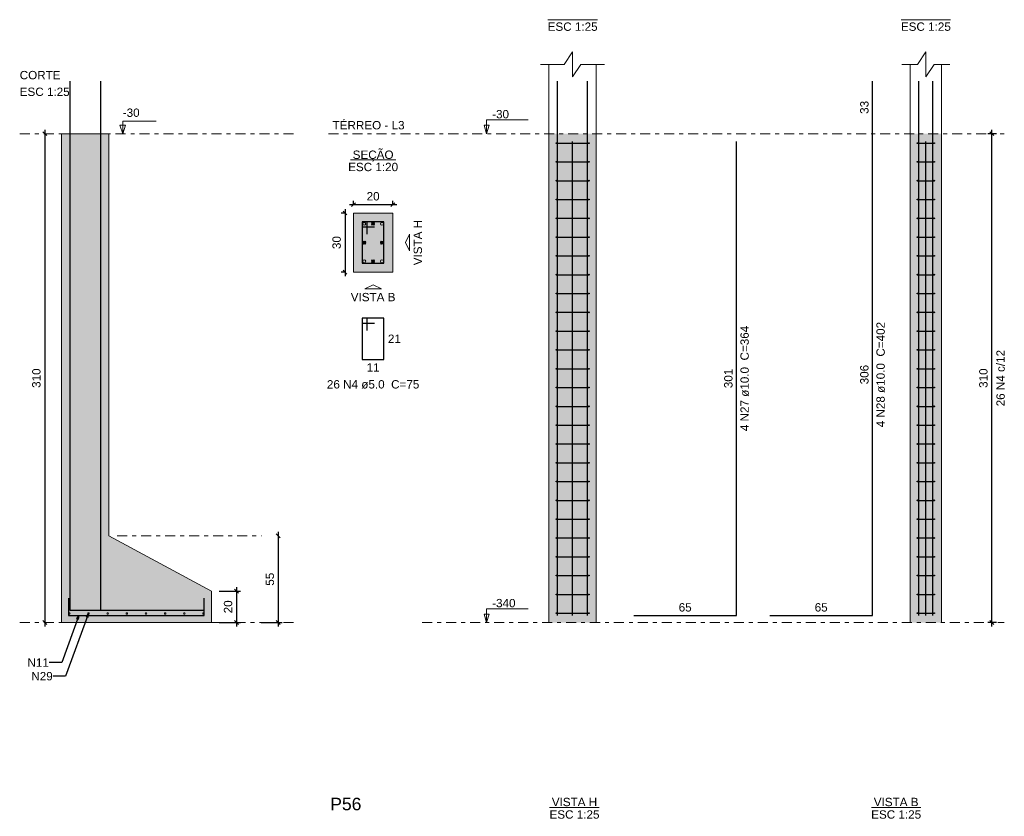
# Model space of a CAD drawing. Header units: millimetres. Extents: x 0 to 119, y 0 to 84.
# Tile 9 of 16: x 45 to 70, y 43 to 63. Entities that reach past the tile are written whole.
import ezdxf

# ---------------------------------------------------------------- set-up
doc = ezdxf.new("R2010")
doc.units = ezdxf.units.MM
doc.header["$MEASUREMENT"] = 0
doc.linetypes.add('DASHDOT', pattern=[2.54, 1.27, -0.635, 0, -0.635])
doc.linetypes.add('NULL', pattern=[0])
doc.layers.get('0').update_dxf_attribs({"lineweight": 18})
for name, color, linetype, lineweight in [('Descrição da armadura', 7, 'Continuous', 0), ('DT-Armadura', 2, 'Continuous', 30), ('DT-Barras na forma', 2, 'Continuous', 30), ('DT-Barras no corte', 5, 'Continuous', 5), ('DT-Barras rebatidas', 2, 'Continuous', 30), ('DT-Cotas', 9, 'Continuous', 5), ('DT-Estribos na forma', 2, 'Continuous', 30), ('DT-Forma', 5, 'Continuous', 5), ('DT-Hachura sapatas em corte', 43, 'Continuous', 5), ('DT-Hachura seção pilares', 254, 'Continuous', 5), ('DT-Hachura vista pilares', 254, 'Continuous', 5), ('DT-Pontilhado', 9, 'DASHDOT', 5), ('DT-Textos', 7, 'Continuous', 5), ('DT-Título', 3, 'Continuous', 20), ('Textos armaduras', 7, 'Continuous', 0)]:
    doc.layers.add(name, color=color, linetype=linetype, lineweight=lineweight)
doc.styles.add('Arial', font='txt')
doc.dimstyles.get("Standard").update_dxf_attribs({"dimtxt": 0.18, "dimasz": 0.18, "dimexe": 0.18, "dimexo": 0.0625, "dimgap": 0.09, "dimtad": 0, "dimtih": 1, "dimtoh": 1, "dimdec": 4, "dimzin": 0, "dimdsep": 46, "dimtxsty": 'Standard', "dimcen": 0.09, "dimadec": 0, "dimazin": 0, "dimtfac": 1, "dimtdec": 4, "dimtofl": 0, "dimtmove": 0, "dimatfit": 3, "dimfxl": 1, "dimtolj": 1, "dimtzin": 0, "dimarcsym": 0})
doc.dimstyles.new('UM_20.000000', dxfattribs={"dimtxt": 0.18, "dimasz": 0.1, "dimexe": 0.1, "dimexo": 0.2, "dimgap": 0, "dimtad": 1, "dimtih": 1, "dimtoh": 1, "dimdec": 1, "dimlfac": 20, "dimzin": 0, "dimdsep": 46, "dimtxsty": 'Standard', "dimcen": 0.09, "dimdle": 0.1, "dimadec": 1, "dimazin": 2, "dimtfac": 1, "dimtdec": 4, "dimtofl": 0, "dimtmove": 0, "dimatfit": 3, "dimfxl": 1, "dimtolj": 1, "dimarcsym": 0})
doc.dimstyles.new('UM_25.000000', dxfattribs={"dimtxt": 0.18, "dimasz": 0.1, "dimexe": 0.1, "dimexo": 0.2, "dimgap": 0, "dimtad": 1, "dimtih": 1, "dimtoh": 1, "dimdec": 1, "dimlfac": 25, "dimzin": 0, "dimdsep": 46, "dimtxsty": 'Standard', "dimcen": 0.09, "dimdle": 0.1, "dimadec": 1, "dimazin": 2, "dimtfac": 1, "dimtdec": 4, "dimtofl": 0, "dimtmove": 0, "dimatfit": 3, "dimfxl": 1, "dimtolj": 1, "dimarcsym": 0})

# ---------------------------------------------------------------- blocks, each defined once
blk = doc.blocks.new('_Oblique')
at = {"color": 0, "linetype": 'ByBlock', "lineweight": -2}
blk.add_line((-0.5, -0.5), (0.5, 0.5), dxfattribs=at)
blk = doc.blocks.new('*D49')
at = {"layer": 'Defpoints', "color": 0}
for p in [(53.684845, 58.348601), (53.473045, 56.848601), (53.684845, 56.848601)]:
    blk.add_point(p, dxfattribs=at)
at = {"layer": 'DT-Cotas', "color": 0, "lineweight": -2}
for p, q in [((53.473045, 58.448601), (53.473045, 56.748601)), ((53.484845, 58.348601), (53.373045, 58.348601)), ((53.484845, 56.848601), (53.373045, 56.848601))]:
    blk.add_line(p, q, dxfattribs=at)
at = {"layer": 'DT-Cotas', "color": 0, "lineweight": -2, "xscale": 0.1, "yscale": 0.1, "zscale": 0.1}
for p, rotation in [((53.473045, 58.348601), 90), ((53.473045, 56.848601), 270)]:
    blk.add_blockref('_Oblique', p, dxfattribs=dict(at, rotation=rotation))
at = {"layer": 'DT-Cotas', "color": 7, "insert": (53.261245, 57.598601), "char_height": 0.2118, "attachment_point": 5, "rotation": 90, "style": 'Arial'}
blk.add_mtext('\\A1;30', dxfattribs=at)
blk = doc.blocks.new('*D50')
at = {"layer": 'Defpoints', "color": 0}
for p in [(54.684845, 58.560401), (53.684845, 58.348601), (54.684845, 58.348601)]:
    blk.add_point(p, dxfattribs=at)
at = {"layer": 'DT-Cotas', "color": 0, "lineweight": -2}
for p, q in [((53.684845, 58.548601), (53.684845, 58.660401)), ((54.684845, 58.548601), (54.684845, 58.660401)), ((53.584845, 58.560401), (54.784845, 58.560401))]:
    blk.add_line(p, q, dxfattribs=at)
at = {"layer": 'DT-Cotas', "color": 0, "lineweight": -2, "xscale": 0.1, "yscale": 0.1, "zscale": 0.1, "rotation": 180}
blk.add_blockref('_Oblique', (53.684845, 58.560401), dxfattribs=at)
at = {"layer": 'DT-Cotas', "color": 0, "lineweight": -2, "xscale": 0.1, "yscale": 0.1, "zscale": 0.1}
blk.add_blockref('_Oblique', (54.684845, 58.560401), dxfattribs=at)
at = {"layer": 'DT-Cotas', "color": 7, "insert": (54.184845, 58.772201), "char_height": 0.2118, "attachment_point": 5, "rotation": 0.0057296, "style": 'Arial'}
blk.add_mtext('\\A1;20', dxfattribs=at)
blk = doc.blocks.new('*D51')
at = {"layer": 'Defpoints', "color": 0}
for p in [(69.866056, 60.360701), (70.183756, 60.360701), (70.183756, 47.960701)]:
    blk.add_point(p, dxfattribs=at)
at = {"layer": 'DT-Cotas', "color": 0, "lineweight": -2}
for p, q in [((69.866056, 47.860701), (69.866056, 60.460701)), ((69.983756, 60.360701), (69.766056, 60.360701)), ((69.983756, 47.960701), (69.766056, 47.960701))]:
    blk.add_line(p, q, dxfattribs=at)
at = {"layer": 'DT-Cotas', "color": 0, "lineweight": -2, "xscale": 0.1, "yscale": 0.1, "zscale": 0.1}
for p, rotation in [((69.866056, 60.360701), 90), ((69.866056, 47.960701), 270)]:
    blk.add_blockref('_Oblique', p, dxfattribs=dict(at, rotation=rotation))
at = {"layer": 'DT-Cotas', "color": 7, "insert": (69.654256, 54.160701), "char_height": 0.2118, "attachment_point": 5, "rotation": 90, "style": 'Arial'}
blk.add_mtext('\\A1;310', dxfattribs=at)
blk = doc.blocks.new('*D56')
at = {"layer": 'Defpoints', "color": 0}
for p in [(45.862358, 60.360701), (45.862358, 47.960701), (45.862358, 47.960701)]:
    blk.add_point(p, dxfattribs=at)
at = {"layer": 'DT-Cotas', "color": 0, "lineweight": -2}
blk.add_line((45.862358, 60.460701), (45.862358, 47.860701), dxfattribs=at)
at = {"layer": 'DT-Cotas', "color": 0, "lineweight": -2, "xscale": 0.1, "yscale": 0.1, "zscale": 0.1}
for p, rotation in [((45.862358, 60.360701), 90), ((45.862358, 47.960701), 270)]:
    blk.add_blockref('_Oblique', p, dxfattribs=dict(at, rotation=rotation))
at = {"layer": 'DT-Cotas', "color": 7, "insert": (45.650558, 54.160701), "char_height": 0.2118, "attachment_point": 5, "rotation": 90, "style": 'Arial'}
blk.add_mtext('\\A1;310', dxfattribs=at)
blk = doc.blocks.new('*D57')
at = {"layer": 'Defpoints', "color": 0}
for p in [(50.085958, 48.760701), (50.085958, 47.960701), (50.721358, 47.960701)]:
    blk.add_point(p, dxfattribs=at)
at = {"layer": 'DT-Cotas', "color": 0, "lineweight": -2}
for p, q in [((50.285958, 48.760701), (50.821358, 48.760701)), ((50.721358, 48.860701), (50.721358, 47.860701)), ((50.285958, 47.960701), (50.821358, 47.960701))]:
    blk.add_line(p, q, dxfattribs=at)
at = {"layer": 'DT-Cotas', "color": 0, "lineweight": -2, "xscale": 0.1, "yscale": 0.1, "zscale": 0.1}
for p, rotation in [((50.721358, 48.760701), 90), ((50.721358, 47.960701), 270)]:
    blk.add_blockref('_Oblique', p, dxfattribs=dict(at, rotation=rotation))
at = {"layer": 'DT-Cotas', "color": 7, "insert": (50.509558, 48.360701), "char_height": 0.2118, "attachment_point": 5, "rotation": 90, "style": 'Arial'}
blk.add_mtext('\\A1;20', dxfattribs=at)
blk = doc.blocks.new('*D58')
at = {"layer": 'Defpoints', "color": 0}
for p in [(51.780358, 50.160701), (51.144958, 47.960701), (51.780358, 47.960701)]:
    blk.add_point(p, dxfattribs=at)
at = {"layer": 'DT-Cotas', "color": 0, "lineweight": -2}
for p, q in [((51.780358, 50.260701), (51.780358, 47.860701)), ((51.344958, 47.960701), (51.880358, 47.960701))]:
    blk.add_line(p, q, dxfattribs=at)
at = {"layer": 'DT-Cotas', "color": 0, "lineweight": -2, "xscale": 0.1, "yscale": 0.1, "zscale": 0.1}
for p, rotation in [((51.780358, 50.160701), 89.99999999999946), ((51.780358, 47.960701), 269.9999999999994)]:
    blk.add_blockref('_Oblique', p, dxfattribs=dict(at, rotation=rotation))
at = {"layer": 'DT-Cotas', "color": 7, "insert": (51.568558, 49.060701), "char_height": 0.2118, "attachment_point": 5, "rotation": 90, "style": 'Arial'}
blk.add_mtext('\\A1;55', dxfattribs=at)

msp = doc.modelspace()

# ---------------------------------------------------------------- hatches: boundary and pattern name
at = {"layer": 'DT-Hachura sapatas em corte', "linetype": 'Continuous'}
msp.add_hatch(color=43, dxfattribs=at).paths.add_polyline_path([(46.286, 50.1607), (46.286, 50.1607), (46.286, 48.7607), (46.286, 47.9607), (50.086, 47.9607), (50.086, 48.7607), (47.486, 50.1607), (47.486, 50.1607), (47.486, 60.3607), (46.286, 60.3607), (46.286, 50.1607)])
at = {"layer": 'DT-Hachura seção pilares', "linetype": 'Continuous'}
msp.add_hatch(color=254, dxfattribs=at).paths.add_polyline_path([(53.6848, 56.8486), (53.6848, 56.8486), (54.6848, 56.8486), (54.6848, 58.3486), (53.6848, 58.3486), (53.6848, 56.8486)])
at = {"layer": 'DT-Hachura vista pilares', "linetype": 'Continuous'}
for points in [[(58.6419, 47.9607), (58.6419, 60.3607), (59.8419, 60.3607), (59.8419, 47.9607), (58.6419, 47.9607)], [(67.7953, 47.9607), (67.7953, 60.3607), (68.5953, 60.3607), (68.5953, 47.9607), (67.7953, 47.9607)]]:
    msp.add_hatch(color=254, dxfattribs=at).paths.add_polyline_path(points)

# ---------------------------------------------------------------- linework, layer by layer
at = {"layer": 'DT-Armadura'}
for points in [[(46.496, 61.695), (46.496, 48.2757), (49.096, 48.2757)], [(47.276, 61.695), (47.276, 48.2757), (49.876, 48.2757)], [(46.466, 48.5807), (46.466, 48.1407), (49.906, 48.1407), (49.906, 48.5807)]]:
    msp.add_lwpolyline(points, dxfattribs=at)
at = {"layer": 'DT-Barras na forma'}
for points in [[(58.8619, 48.1407), (58.8619, 60.3607), (58.8619, 61.695)], [(59.6219, 48.1407), (59.6219, 60.3607), (59.6219, 61.695)], [(68.0153, 48.1407), (68.0153, 60.3607), (68.0153, 61.695)], [(68.3753, 48.1407), (68.3753, 60.3607), (68.3753, 61.695)], [(59.2419, 48.1407), (59.2419, 60.1647)], [(68.1953, 48.1407), (68.1953, 60.1647)], [(54.0348, 57.8111), (54.0348, 58.1236), (53.9098, 58.1236), (53.9098, 57.0736), (54.4598, 57.0736), (54.4598, 58.1236), (53.9098, 58.1236), (53.9098, 57.9986), (54.2223, 57.9986)]]:
    msp.add_lwpolyline(points, dxfattribs=at)
at = {"layer": 'DT-Barras no corte'}
for p, q in [((54.1473, 58.0361), (54.2223, 58.1111)), ((54.1473, 58.1111), (54.2223, 58.0361)), ((53.9223, 57.5611), (53.9973, 57.6361)), ((53.9223, 57.6361), (53.9973, 57.5611)), ((54.3723, 57.5611), (54.4473, 57.6361)), ((54.3723, 57.6361), (54.4473, 57.5611)), ((54.1473, 57.0861), (54.2223, 57.1611)), ((54.1473, 57.1611), (54.2223, 57.0861))]:
    msp.add_line(p, q, dxfattribs=at)
for centre, radius in [((53.9598, 58.0736), 0.0375), ((54.1848, 58.0736), 0.0375), ((54.4098, 58.0736), 0.0375), ((53.9598, 57.5986), 0.0375), ((54.4098, 57.5986), 0.0375), ((53.9598, 57.1236), 0.0375), ((54.1848, 57.1236), 0.0375), ((54.4098, 57.1236), 0.0375), ((46.486, 48.1927), 0.02), ((46.9717, 48.1927), 0.02), ((47.4574, 48.1927), 0.02), ((47.9431, 48.1927), 0.02), ((48.4288, 48.1927), 0.02), ((48.9145, 48.1927), 0.02), ((49.4002, 48.1927), 0.02), ((49.886, 48.1927), 0.02)]:
    msp.add_circle(centre, radius, dxfattribs=at)
at = {"layer": 'DT-Barras rebatidas'}
for points in [[(64.2422, 48.1407), (66.8422, 48.1407), (66.8422, 60.3607), (66.8422, 61.695)], [(60.795, 48.1407), (63.395, 48.1407), (63.395, 60.1647)], [(54.0348, 55.3712), (54.0348, 55.6837), (53.9098, 55.6837), (53.9098, 54.6337), (54.4598, 54.6337), (54.4598, 55.6837), (53.9098, 55.6837), (53.9098, 55.5587), (54.2223, 55.5587)]]:
    msp.add_lwpolyline(points, dxfattribs=at)
at = {"layer": 'DT-Estribos na forma'}
for p, q in [((58.8319, 60.1222), (59.6519, 60.1222)), ((67.9853, 60.1222), (68.4053, 60.1222)), ((58.8319, 59.6453), (59.6519, 59.6453)), ((67.9853, 59.6453), (68.4053, 59.6453)), ((58.8319, 59.1684), (59.6519, 59.1684)), ((67.9853, 59.1684), (68.4053, 59.1684)), ((58.8319, 58.6915), (59.6519, 58.6915)), ((67.9853, 58.6915), (68.4053, 58.6915)), ((58.8319, 58.2145), (59.6519, 58.2145)), ((67.9853, 58.2145), (68.4053, 58.2145)), ((58.8319, 57.7376), (59.6519, 57.7376)), ((67.9853, 57.7376), (68.4053, 57.7376)), ((58.8319, 57.2607), (59.6519, 57.2607)), ((67.9853, 57.2607), (68.4053, 57.2607)), ((58.8319, 56.7838), (59.6519, 56.7838)), ((67.9853, 56.7838), (68.4053, 56.7838)), ((58.8319, 56.3069), (59.6519, 56.3069)), ((67.9853, 56.3069), (68.4053, 56.3069)), ((58.8319, 55.8299), (59.6519, 55.8299)), ((67.9853, 55.8299), (68.4053, 55.8299)), ((58.8319, 55.353), (59.6519, 55.353)), ((67.9853, 55.353), (68.4053, 55.353)), ((58.8319, 54.8761), (59.6519, 54.8761)), ((67.9853, 54.8761), (68.4053, 54.8761)), ((58.8319, 54.3992), (59.6519, 54.3992)), ((67.9853, 54.3992), (68.4053, 54.3992)), ((58.8319, 53.9222), (59.6519, 53.9222)), ((67.9853, 53.9222), (68.4053, 53.9222)), ((58.8319, 53.4453), (59.6519, 53.4453)), ((67.9853, 53.4453), (68.4053, 53.4453)), ((58.8319, 52.9684), (59.6519, 52.9684)), ((67.9853, 52.9684), (68.4053, 52.9684)), ((58.8319, 52.4915), (59.6519, 52.4915)), ((67.9853, 52.4915), (68.4053, 52.4915)), ((58.8319, 52.0145), (59.6519, 52.0145)), ((67.9853, 52.0145), (68.4053, 52.0145)), ((58.8319, 51.5376), (59.6519, 51.5376)), ((67.9853, 51.5376), (68.4053, 51.5376)), ((58.8319, 51.0607), (59.6519, 51.0607)), ((67.9853, 51.0607), (68.4053, 51.0607)), ((58.8319, 50.5838), (59.6519, 50.5838)), ((67.9853, 50.5838), (68.4053, 50.5838)), ((58.8319, 50.1069), (59.6519, 50.1069)), ((67.9853, 50.1069), (68.4053, 50.1069)), ((58.8319, 49.6299), (59.6519, 49.6299)), ((67.9853, 49.6299), (68.4053, 49.6299)), ((58.8319, 49.153), (59.6519, 49.153)), ((67.9853, 49.153), (68.4053, 49.153)), ((58.8319, 48.6761), (59.6519, 48.6761)), ((67.9853, 48.6761), (68.4053, 48.6761)), ((58.8319, 48.1992), (59.6519, 48.1992)), ((67.9853, 48.1992), (68.4053, 48.1992))]:
    msp.add_line(p, q, dxfattribs=at)
for centre in [(58.8319, 60.1222), (59.6519, 60.1222), (67.9853, 60.1222), (68.4053, 60.1222), (58.8319, 59.6453), (59.6519, 59.6453), (67.9853, 59.6453), (68.4053, 59.6453), (58.8319, 59.1684), (59.6519, 59.1684), (67.9853, 59.1684), (68.4053, 59.1684), (58.8319, 58.6915), (59.6519, 58.6915), (67.9853, 58.6915), (68.4053, 58.6915), (58.8319, 58.2145), (59.6519, 58.2145), (67.9853, 58.2145), (68.4053, 58.2145), (58.8319, 57.7376), (59.6519, 57.7376), (67.9853, 57.7376), (68.4053, 57.7376), (58.8319, 57.2607), (59.6519, 57.2607), (67.9853, 57.2607), (68.4053, 57.2607), (58.8319, 56.7838), (59.6519, 56.7838), (67.9853, 56.7838), (68.4053, 56.7838), (58.8319, 56.3069), (59.6519, 56.3069), (67.9853, 56.3069), (68.4053, 56.3069), (58.8319, 55.8299), (59.6519, 55.8299), (67.9853, 55.8299), (68.4053, 55.8299), (58.8319, 55.353), (59.6519, 55.353), (67.9853, 55.353), (68.4053, 55.353), (58.8319, 54.8761), (59.6519, 54.8761), (67.9853, 54.8761), (68.4053, 54.8761), (58.8319, 54.3992), (59.6519, 54.3992), (67.9853, 54.3992), (68.4053, 54.3992), (58.8319, 53.9222), (59.6519, 53.9222), (67.9853, 53.9222), (68.4053, 53.9222), (58.8319, 53.4453), (59.6519, 53.4453), (67.9853, 53.4453), (68.4053, 53.4453), (58.8319, 52.9684), (59.6519, 52.9684), (67.9853, 52.9684), (68.4053, 52.9684), (58.8319, 52.4915), (59.6519, 52.4915), (67.9853, 52.4915), (68.4053, 52.4915), (58.8319, 52.0145), (59.6519, 52.0145), (67.9853, 52.0145), (68.4053, 52.0145), (58.8319, 51.5376), (59.6519, 51.5376), (67.9853, 51.5376), (68.4053, 51.5376), (58.8319, 51.0607), (59.6519, 51.0607), (67.9853, 51.0607), (68.4053, 51.0607), (58.8319, 50.5838), (59.6519, 50.5838), (67.9853, 50.5838), (68.4053, 50.5838), (58.8319, 50.1069), (59.6519, 50.1069), (67.9853, 50.1069), (68.4053, 50.1069), (58.8319, 49.6299), (59.6519, 49.6299), (67.9853, 49.6299), (68.4053, 49.6299), (58.8319, 49.153), (59.6519, 49.153), (67.9853, 49.153), (68.4053, 49.153), (58.8319, 48.6761), (59.6519, 48.6761), (67.9853, 48.6761), (68.4053, 48.6761), (58.8319, 48.1992), (59.6519, 48.1992), (67.9853, 48.1992), (68.4053, 48.1992)]:
    msp.add_circle(centre, 0.01, dxfattribs=at)
at = {"layer": 'DT-Forma'}
for p, q in [((58.6419, 60.3607), (58.6419, 62.1186)), ((59.8419, 60.3607), (59.8419, 62.1186)), ((67.7953, 60.3607), (67.7953, 62.1186)), ((68.5953, 60.3607), (68.5953, 62.1186)), ((58.6419, 47.9607), (58.6419, 60.3607)), ((59.8419, 47.9607), (59.8419, 60.3607)), ((67.7953, 47.9607), (67.7953, 60.3607)), ((68.5953, 47.9607), (68.5953, 60.3607))]:
    msp.add_line(p, q, dxfattribs=at)
for points in [[(58.4301, 62.1186), (59.0301, 62.1186), (59.2419, 62.4363), (59.2419, 61.8009), (59.4537, 62.1186), (60.0537, 62.1186)], [(67.5835, 62.1186), (67.9835, 62.1186), (68.1953, 62.4363), (68.1953, 61.8009), (68.4071, 62.1186), (68.8071, 62.1186)]]:
    msp.add_lwpolyline(points, dxfattribs=at)
for points in [[(46.286, 50.1607), (46.286, 50.1607), (46.286, 48.7607), (46.286, 47.9607), (50.086, 47.9607), (50.086, 48.7607), (47.486, 50.1607), (47.486, 50.1607), (47.486, 60.3607), (46.286, 60.3607), (46.286, 50.1607)], [(53.6848, 56.8486), (54.6848, 56.8486), (54.6848, 58.3486), (53.6848, 58.3486), (53.6848, 56.8486)]]:
    msp.add_lwpolyline(points, close=True, dxfattribs=at)
at = {"layer": 'DT-Pontilhado', "ltscale": 0.2}
for p, q in [((45.227, 60.3607), (52.204, 60.3607)), ((53.0512, 60.3607), (70.1838, 60.3607)), ((47.6978, 50.1607), (51.3568, 50.1607)), ((45.227, 47.9607), (52.204, 47.9607)), ((55.4261, 47.9607), (70.1838, 47.9607))]:
    msp.add_line(p, q, dxfattribs=at)
at = {"layer": 'DT-Textos'}
for p, q in [((58.612, 63.2517), (59.8717, 63.2517)), ((67.5736, 63.2517), (68.8169, 63.2517)), ((53.6126, 59.6935), (54.7571, 59.6935)), ((58.6592, 43.271), (59.9189, 43.271)), ((66.8208, 43.271), (68.0641, 43.271))]:
    msp.add_line(p, q, dxfattribs=at)
for points in [[(47.839, 60.3607), (47.839, 60.6784), (48.6862, 60.6784)], [(57.0624, 60.3607), (57.1259, 60.5725), (56.9988, 60.5725), (57.0624, 60.3607), (57.0624, 60.7107), (58.1124, 60.7107)], [(57.0624, 47.9607), (57.1259, 48.1725), (56.9988, 48.1725), (57.0624, 47.9607), (57.0624, 48.3107), (58.1124, 48.3107)]]:
    msp.add_lwpolyline(points, dxfattribs=at)
for points in [[(47.9096, 60.5725), (47.839, 60.3607), (47.7684, 60.5725), (47.9096, 60.5725)], [(55.1084, 57.5986), (55.1084, 57.3868), (55.0025, 57.5986), (55.1084, 57.8104), (55.1084, 57.5986)], [(54.1848, 56.425), (53.973, 56.425), (54.1848, 56.5309), (54.3966, 56.425), (54.1848, 56.425)]]:
    msp.add_lwpolyline(points, close=True, dxfattribs=at)

# ---------------------------------------------------------------- texts
at = {"layer": 'Descrição da armadura', "linetype": 'NULL', "char_height": 0.2118, "attachment_point": 8, "rotation": 90.00021, "line_spacing_factor": 0.9, "style": 'Arial'}
for s, insert, width in [('4 N28 ø10.0  C=402', (67.1594, 54.2503), 5.239541), ('4 N27 ø10.0  C=364', (63.7124, 54.1523), 5.239541), ('26 N4 c/12', (70.1977, 54.1607), 2.845127)]:
    msp.add_mtext(s, dxfattribs=dict(at, insert=insert, width=width))
at = {"layer": 'Descrição da armadura', "linetype": 'NULL', "char_height": 0.2118, "line_spacing_factor": 0.9, "style": 'Arial'}
for s, insert, width, attachment_point in [('26 N4 ø5.0  C=75', (54.1853, 53.8922), 4.594404, 8), ('N11', (45.9665, 46.9465), 1.103994, 6), ('N29', (46.0645, 46.6005), 1.103994, 6)]:
    msp.add_mtext(s, dxfattribs=dict(at, insert=insert, width=width, attachment_point=attachment_point))
at = {"layer": 'DT-Textos', "linetype": 'NULL', "char_height": 0.2118, "line_spacing_factor": 0.798, "style": 'Arial'}
for s, insert, width, attachment_point in [('ESC 1:25', (59.2423, 62.9662), 2.482559, 8), ('ESC 1:25', (68.1953, 62.9662), 2.482559, 8), ('CORTE', (45.2273, 61.7372), 2.03, 7), ('ESC 1:25', (45.2273, 61.3142), 2.482559, 7), ('-30', (47.8393, 60.7842), 0.838281, 7), ('-30', (57.2023, 60.7462), 0.838281, 7), ('TÉRREO - L3', (53.1573, 60.4662), 3.577422, 7), ('SEÇÃO', (54.1853, 59.6553), 2.030566, 8), ('ESC 1:20', (54.1853, 59.4072), 2.482559, 8), ('VISTA B', (54.1853, 56.1072), 2.223994, 8), ('-340', (57.2023, 48.3462), 1.16085, 7), ('VISTA H', (59.2895, 43.3025), 2.255996, 8), ('VISTA B', (67.4425, 43.3025), 2.223994, 8), ('ESC 1:25', (59.2895, 42.9855), 2.482559, 8), ('ESC 1:25', (67.4425, 42.9855), 2.482559, 8)]:
    msp.add_mtext(s, dxfattribs=dict(at, insert=insert, width=width, attachment_point=attachment_point))
at = {"layer": 'DT-Textos', "linetype": 'NULL', "insert": (55.4264, 57.5983), "char_height": 0.2118, "width": 2.255996, "attachment_point": 8, "rotation": 90.00021, "line_spacing_factor": 0.798, "style": 'Arial'}
msp.add_mtext('VISTA H', dxfattribs=at)
at = {"layer": 'DT-Título', "linetype": 'NULL', "insert": (53.0985, 43.1964), "char_height": 0.3177, "width": 1.565781, "attachment_point": 7, "line_spacing_factor": 0.798, "style": 'Arial'}
msp.add_mtext('P56', dxfattribs=at)
at = {"layer": 'Textos armaduras', "linetype": 'NULL', "char_height": 0.2118, "attachment_point": 8, "rotation": 90.00021, "line_spacing_factor": 0.9, "style": 'Arial'}
for s, insert, width in [('33', (66.7449, 61.0278), 1.045137), ('306', (66.7449, 54.2507), 1.367705), ('301', (63.2977, 54.1527), 1.367705)]:
    msp.add_mtext(s, dxfattribs=dict(at, insert=insert, width=width))
at = {"layer": 'Textos armaduras', "linetype": 'NULL', "char_height": 0.2118, "width": 1.045137, "line_spacing_factor": 0.9, "style": 'Arial'}
for s, insert, attachment_point in [('21', (54.5598, 55.2646), 1), ('11', (54.1848, 54.5364), 2), ('65', (62.095, 48.238), 8), ('65', (65.5422, 48.238), 8)]:
    msp.add_mtext(s, dxfattribs=dict(at, insert=insert, attachment_point=attachment_point))

# ---------------------------------------------------------------- dimensions: what is measured, and where the dimension line sits
at = {"layer": 'DT-Cotas'}
for base, p1, p2, dimstyle, override, picture, middle in [((45.8624, 47.9607), (45.8624, 60.3607), (45.8624, 47.9607), 'UM_25.000000', {"dimtxt": 0.2118, "dimasz": 0.1, "dimexe": 0.1, "dimexo": 0.2, "dimtad": 1, "dimtih": 0, "dimtoh": 0, "dimdec": 1, "dimlfac": 25, "dimzin": 8, "dimtxsty": 'Arial', "dimblk": 'Oblique', "dimblk1": 'Oblique', "dimblk2": 'Oblique', "dimsah": 1, "dimdle": 0.1, "dimse1": 1, "dimse2": 1, "dimclrt": 7, "dimadec": 1, "dimazin": 3, "dimtmove": 2, "dimldrblk": 'Oblique'}, '*D56', (45.6506, 54.1607)), ((69.8661, 60.3607), (70.1838, 47.9607), (70.1838, 60.3607), 'UM_25.000000', {"dimtxt": 0.2118, "dimasz": 0.1, "dimexe": 0.1, "dimexo": 0.2, "dimtad": 1, "dimtih": 0, "dimtoh": 0, "dimdec": 1, "dimlfac": 25, "dimzin": 8, "dimtxsty": 'Arial', "dimblk": 'Oblique', "dimblk1": 'Oblique', "dimblk2": 'Oblique', "dimsah": 1, "dimdle": 0.1, "dimse1": 0, "dimse2": 0, "dimclrt": 7, "dimadec": 1, "dimazin": 3, "dimtmove": 2, "dimldrblk": 'Oblique'}, '*D51', (69.6543, 54.1607)), ((53.473, 56.8486), (53.6848, 58.3486), (53.6848, 56.8486), 'UM_20.000000', {"dimtxt": 0.2118, "dimasz": 0.1, "dimexe": 0.1, "dimexo": 0.2, "dimtad": 1, "dimtih": 0, "dimtoh": 0, "dimdec": 1, "dimlfac": 20, "dimzin": 8, "dimtxsty": 'Arial', "dimblk": 'Oblique', "dimblk1": 'Oblique', "dimblk2": 'Oblique', "dimsah": 1, "dimdle": 0.1, "dimse1": 0, "dimse2": 0, "dimclrt": 7, "dimadec": 1, "dimazin": 3, "dimtmove": 2, "dimldrblk": 'Oblique'}, '*D49', (53.2612, 57.5986)), ((51.7804, 47.9607), (51.7804, 50.1607), (51.145, 47.9607), 'UM_25.000000', {"dimtxt": 0.2118, "dimasz": 0.1, "dimexe": 0.1, "dimexo": 0.2, "dimtad": 1, "dimtih": 0, "dimtoh": 0, "dimdec": 1, "dimlfac": 25, "dimzin": 8, "dimtxsty": 'Arial', "dimblk": 'Oblique', "dimblk1": 'Oblique', "dimblk2": 'Oblique', "dimsah": 1, "dimdle": 0.1, "dimse1": 1, "dimse2": 0, "dimclrt": 7, "dimadec": 1, "dimazin": 3, "dimtmove": 2, "dimldrblk": 'Oblique'}, '*D58', (51.5686, 49.0607)), ((50.7214, 47.9607), (50.086, 48.7607), (50.086, 47.9607), 'UM_25.000000', {"dimtxt": 0.2118, "dimasz": 0.1, "dimexe": 0.1, "dimexo": 0.2, "dimtad": 1, "dimtih": 0, "dimtoh": 0, "dimdec": 1, "dimlfac": 25, "dimzin": 8, "dimtxsty": 'Arial', "dimblk": 'Oblique', "dimblk1": 'Oblique', "dimblk2": 'Oblique', "dimsah": 1, "dimdle": 0.1, "dimse1": 0, "dimse2": 0, "dimclrt": 7, "dimadec": 1, "dimazin": 3, "dimtmove": 2, "dimldrblk": 'Oblique'}, '*D57', (50.5096, 48.3607))]:
    dim = msp.add_linear_dim(base=base, p1=p1, p2=p2, angle=90, dimstyle=dimstyle, override=override, dxfattribs=at)
    dim.commit()
    dim.dimension.update_dxf_attribs({"geometry": picture, "text_midpoint": middle, "dimtype": 160, "text_rotation": 90})
dim = msp.add_linear_dim(base=(54.6848, 58.5604), p1=(53.6848, 58.3486), p2=(54.6848, 58.3486), dimstyle='UM_20.000000', override={"dimtxt": 0.2118, "dimasz": 0.1, "dimexe": 0.1, "dimexo": 0.2, "dimtad": 1, "dimtih": 0, "dimtoh": 0, "dimdec": 1, "dimlfac": 20, "dimzin": 8, "dimtxsty": 'Arial', "dimblk": 'Oblique', "dimblk1": 'Oblique', "dimblk2": 'Oblique', "dimsah": 1, "dimdle": 0.1, "dimse1": 0, "dimse2": 0, "dimclrt": 7, "dimadec": 1, "dimazin": 3, "dimtmove": 2, "dimldrblk": 'Oblique'}, dxfattribs=at)
dim.commit()
dim.dimension.update_dxf_attribs({"geometry": '*D50', "text_midpoint": (54.1848, 58.7722), "dimtype": 160, "text_rotation": 0.00573})

# ---------------------------------------------------------------- leaders
for points in [[(46.9717, 48.1927), (46.3922, 46.6005), (46.0745, 46.6005)], [(46.7288, 48.1407), (46.2942, 46.9465), (45.9765, 46.9465)]]:
    msp.add_leader(points, dimstyle='Standard', override={"dimasz": 0.1, "dimldrblk": 'Closed'}, dxfattribs=at)

doc.saveas('drawing.dxf')
